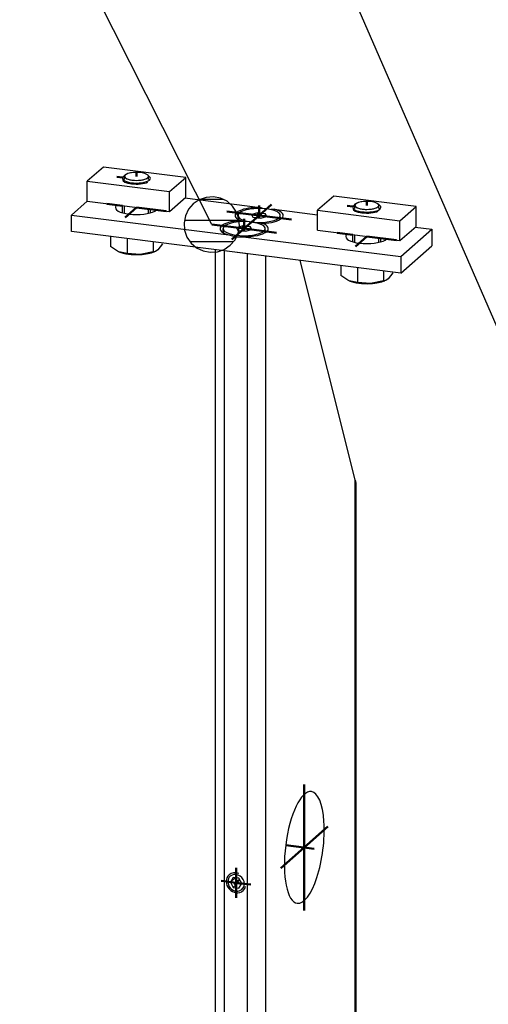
# Model space of a CAD drawing. Header units: millimetres. Extents: x 4464 to 5058, y 2900 to 3320.
# Tile 49 of 110: x 4816.09 to 4820.53, y 2924.58 to 2933.9. Entities that reach past the tile are written whole.
import ezdxf

# ---------------------------------------------------------------- set-up
doc = ezdxf.new("R2010")
doc.units = ezdxf.units.MM
doc.linetypes.add('STRICHPUNKT2', pattern=[18.5, 10, -4, 0.5, -4])
doc.layers.get('0').update_dxf_attribs({"linetype": 'CONTINUOUS'})
doc.layers.add('DIM49', color=4, linetype='CONTINUOUS')
doc.layers.add('LE_RED', color=1, linetype='CONTINUOUS')
doc.layers.add('LE_ALL', color=7, linetype='CONTINUOUS', lineweight=50)

# ---------------------------------------------------------------- blocks, each defined once
blk = doc.blocks.new('BALUSTER PROFIEL 80X15 R4_04635', base_point=(4818.8571, 2926.5911))
for p, q in [((4817.9488, 2916.253), (4817.9488, 2931.7234)), ((4818.035, 2916.329), (4818.035, 2931.7125)), ((4818.2532, 2931.685), (4818.035, 2931.7125)), ((4818.2532, 2916.5215), (4818.2532, 2931.685)), ((4818.4251, 2916.6731), (4818.4251, 2931.6634)), ((4819.2736, 2929.5451), (4818.7499, 2931.6224)), ((4819.2736, 2917.4095), (4819.2736, 2929.5451))]:
    blk.add_line(p, q)
blk.add_lwpolyline([(4819.2822, 2917.4084), (4819.2822, 2929.48)])
for centre, major_axis, ratio, start_param, end_param in [((4819.1489, 2929.5608), (0.0865, -0.1813), 0.559575, 0.864613, 1.22598), ((4818.7904, 2926.062), (-0.0667, -0.5292), 0.333333, 3.141593, 6.283185), ((4818.7904, 2926.062), (-0.0667, -0.5292), 0.333333, 0, 3.141593)]:
    blk.add_ellipse(centre, major_axis=major_axis, ratio=ratio, start_param=start_param, end_param=end_param)
at = {"layer": 'LE_RED'}
for start_param, end_param in [(3.141593, 6.283185), (2.093172, 3.141593), (0, 0.522376)]:
    blk.add_ellipse((4818.1441, 2925.7276), major_axis=(0.0661, -0.075), ratio=0.881917, start_param=start_param, end_param=end_param, dxfattribs=at)
blk = doc.blocks.new('_04637', base_point=(4818.614, 2926.0842))
at = {"layer": 'LE_ALL', "color": 1, "linetype": 'STRICHPUNKT2'}
for p, q in [((4818.7904, 2926.062), (4818.7904, 2926.6591)), ((4818.7904, 2926.062), (4819.0143, 2926.2594)), ((4818.7904, 2926.062), (4818.5665, 2925.8645)), ((4818.614, 2926.0842), (4818.884, 2926.0502)), ((4818.7904, 2926.062), (4818.7904, 2925.4648)), ((4818.1441, 2925.7276), (4818.1441, 2925.8691)), ((4818.1441, 2925.7276), (4818.0038, 2925.7453)), ((4818.1264, 2925.712), (4818.1783, 2925.7578)), ((4818.1441, 2925.7276), (4818.1441, 2925.5862)), ((4818.1441, 2925.7276), (4818.2844, 2925.71))]:
    blk.add_line(p, q, dxfattribs=at)
blk = doc.blocks.new('_04636')
blk.add_blockref('_04637', (4818.614, 2926.0842))
blk = doc.blocks.new('DIN 13-M6_04639', base_point=(4818.1992, 2925.6651))
for start_param, end_param in [(3.141593, 6.283185), (0, 3.141593)]:
    blk.add_ellipse((4818.1441, 2925.7276), major_axis=(0.0551, -0.0625), ratio=0.881917, start_param=start_param, end_param=end_param)
at = {"layer": 'LE_RED'}
for start_param, end_param in [(3.141593, 6.283185), (2.093172, 3.141593), (0, 0.522376)]:
    blk.add_ellipse((4818.1441, 2925.7276), major_axis=(0.0661, -0.075), ratio=0.881917, start_param=start_param, end_param=end_param, dxfattribs=at)
blk = doc.blocks.new('DIN 13-M6_04638')
blk.add_blockref('DIN 13-M6_04639', (4818.1992, 2925.6651))
blk = doc.blocks.new('BALUSTER PROFIEL 80X15 R4_04634')
for name, p in [('BALUSTER PROFIEL 80X15 R4_04635', (4818.8571, 2926.5911)), ('_04636', (0, 0)), ('DIN 13-M6_04638', (0, 0))]:
    blk.add_blockref(name, p)
blk = doc.blocks.new('153.1.100 100 x 5 50 x 47 PM6_04650', base_point=(4819.197, 2931.8731))
for p, q in [((4816.5851, 2932.0523), (4816.7337, 2932.1834)), ((4818.3987, 2932.1137), (4818.3713, 2932.1242)), ((4818.5061, 2932.1072), (4818.4743, 2932.1034)), ((4818.5061, 2932.1072), (4818.9164, 2932.0556)), ((4816.5851, 2932.0523), (4818.0767, 2931.8644)), ((4816.5851, 2931.8952), (4816.5851, 2932.0523)), ((4818.2036, 2931.9899), (4818.1883, 2931.9988)), ((4818.3944, 2931.9728), (4818.374, 2931.9663)), ((4819.7031, 2931.6595), (4819.9977, 2931.9193)), ((4819.8418, 2931.939), (4819.9977, 2931.9193)), ((4819.9977, 2931.9193), (4819.9977, 2931.7622)), ((4819.7031, 2931.5023), (4816.5851, 2931.8952)), ((4818.2115, 2931.8474), (4819.7031, 2931.6595)), ((4819.7031, 2931.5023), (4819.9977, 2931.7622)), ((4819.7031, 2931.6595), (4819.7031, 2931.5023))]:
    blk.add_line(p, q)
for points in [[(4817.6592, 2932.2139), (4818.3713, 2932.1242)], [(4818.0767, 2931.8644), (4818.1441, 2931.8449), (4818.2115, 2931.8474)]]:
    blk.add_lwpolyline(points)
for centre, major_axis, start_param, end_param in [((4817.2001, 2932.1233), (0.2, 0), 2.761161, 3.141593), ((4817.2001, 2932.1233), (0.2, 0), 3.141593, 5.940882), ((4818.3621, 2932.0482), (0.2283, 0), 1.530478, 3.50296), ((4818.3621, 2932.0482), (0.2283, 0), 5.921818, 7.171566), ((4818.2207, 2931.9235), (0.2283, 0), 1.712902, 3.50296), ((4818.3621, 2932.0482), (0.2283, 0), 3.50296, 3.847549), ((4818.3621, 2932.0482), (0.2283, 0), 4.854494, 5.921818), ((4818.2207, 2931.9235), (0.2283, 0), 5.921818, 6.989142), ((4818.2207, 2931.9235), (0.2283, 0), 3.50296, 4.029973), ((4818.2207, 2931.9235), (0.2283, 0), 4.67207, 5.921818), ((4819.3827, 2931.8483), (0.2, 0), 2.761161, 3.141593), ((4819.3827, 2931.8483), (0.2, 0), 3.141593, 5.940882)]:
    blk.add_ellipse(centre, major_axis=major_axis, ratio=0.333333, start_param=start_param, end_param=end_param)
blk = doc.blocks.new('_04652', base_point=(4817.2001, 2932.1233))
at = {"layer": 'LE_ALL', "color": 1, "linetype": 'STRICHPUNKT2'}
for p, q in [((4817.0667, 2932.1401), (4816.9195, 2932.1587)), ((4817.2001, 2932.1233), (4817.094, 2932.0298)), ((4817.2001, 2932.1233), (4817.4807, 2932.088)), ((4818.3621, 2932.0482), (4818.055, 2932.0869)), ((4818.3621, 2932.0482), (4818.4782, 2932.1506)), ((4818.3621, 2932.1425), (4818.3621, 2932.0244)), ((4818.2207, 2931.9235), (4818.3368, 2932.0258)), ((4818.2207, 2932.0177), (4818.2207, 2931.8997)), ((4818.3621, 2932.0482), (4818.246, 2931.9458)), ((4818.3621, 2932.0482), (4818.6692, 2932.0095)), ((4818.2207, 2931.9235), (4817.9136, 2931.9621)), ((4818.2207, 2931.9235), (4818.1046, 2931.8211)), ((4818.2207, 2931.9235), (4818.5278, 2931.8848)), ((4819.2494, 2931.8651), (4819.1021, 2931.8837)), ((4819.3827, 2931.8483), (4819.2766, 2931.7548)), ((4819.3827, 2931.8483), (4819.6633, 2931.813))]:
    blk.add_line(p, q, dxfattribs=at)
blk = doc.blocks.new('_04651')
blk.add_blockref('_04652', (4817.2001, 2932.1233))
blk = doc.blocks.new('153.1.100 100 x 5 50 x 47 PM6_04649')
for name, p in [('153.1.100 100 x 5 50 x 47 PM6_04650', (4819.197, 2931.8731)), ('_04651', (0, 0))]:
    blk.add_blockref(name, p)
blk = doc.blocks.new('Stelschroef (DIN 913 - ISO 4026)-M6x20_04682', base_point=(4818.0901, 2925.7344))
for p, q in [((4818.1313, 2925.7708), (4818.0901, 2925.7344)), ((4818.1583, 2925.7203), (4818.1949, 2925.7157))]:
    blk.add_line(p, q)
blk.add_lwpolyline([(4818.0901, 2925.7344), (4818.1171, 2925.6839), (4818.1711, 2925.6771), (4818.1981, 2925.7208), (4818.1711, 2925.7714), (4818.1171, 2925.7782)], close=True)
blk.add_lwpolyline([(4818.1313, 2925.7708), (4818.1583, 2925.7203), (4818.1171, 2925.6839)])
at = {"layer": 'LE_RED'}
for start_param, end_param in [(3.141593, 6.283185), (2.093172, 3.141593), (6.283185, 6.805561)]:
    blk.add_ellipse((4818.1441, 2925.7276), major_axis=(0.0551, -0.0625), ratio=0.881917, start_param=start_param, end_param=end_param, dxfattribs=at)
blk = doc.blocks.new('GEWINDE_04684', base_point=(4818.2194, 2925.6977))
at = {"layer": 'LE_RED'}
for start_param, end_param in [(3.141593, 6.283185), (2.093172, 3.141593), (6.283185, 6.805561)]:
    blk.add_ellipse((4818.1441, 2925.7276), major_axis=(0.0551, -0.0625), ratio=0.881917, start_param=start_param, end_param=end_param, dxfattribs=at)
blk = doc.blocks.new('GEWINDE_04683')
blk.add_blockref('GEWINDE_04684', (4818.2194, 2925.6977))
blk = doc.blocks.new('Stelschroef (DIN 913 - ISO 4026)-M6x20_04681')
for name, p in [('Stelschroef (DIN 913 - ISO 4026)-M6x20_04682', (4818.0901, 2925.7344)), ('GEWINDE_04683', (0, 0))]:
    blk.add_blockref(name, p)
blk = doc.blocks.new('Montage sierregel_04680')
blk.add_blockref('Stelschroef (DIN 913 - ISO 4026)-M6x20_04681', (0, 0))
blk = doc.blocks.new('Verzonken kopbout (DIN 7991_ISO 10642)-M6x20_04687', base_point=(4818.1611, 2931.9072))
for p, q in [((4818.0207, 2931.9008), (4818.0207, 2931.9235)), ((4818.2083, 2931.9013), (4818.2083, 2931.9488)), ((4818.2803, 2931.911), (4818.2803, 2931.9397)), ((4818.4207, 2931.9008), (4818.4207, 2931.9235))]:
    blk.add_line(p, q)
blk.add_lwpolyline([(4818.1611, 2931.9072), (4818.2331, 2931.8981), (4818.2927, 2931.9144), (4818.2803, 2931.9397), (4818.2083, 2931.9488), (4818.1487, 2931.9325)], close=True)
for centre, start_param, end_param in [((4818.2207, 2931.9235), 0, 3.141593), ((4818.2207, 2931.9235), 3.141593, 6.283185), ((4818.2207, 2931.9008), 3.141593, 3.422522), ((4818.2207, 2931.9008), 6.002256, 6.283185)]:
    blk.add_ellipse(centre, major_axis=(0.2, 0), ratio=0.333333, start_param=start_param, end_param=end_param)
blk = doc.blocks.new('Verzonken kopbout (DIN 7991_ISO 10642)-M6x20_04686')
blk.add_blockref('Verzonken kopbout (DIN 7991_ISO 10642)-M6x20_04687', (4818.1611, 2931.9072))
blk = doc.blocks.new('Verzonken kopbout (DIN 7991_ISO 10642)-M6x20_04689', base_point=(4818.3025, 2932.0319))
for p, q in [((4818.1621, 2932.0255), (4818.1621, 2932.0482)), ((4818.3497, 2932.026), (4818.3497, 2932.0735)), ((4818.4217, 2932.0357), (4818.4217, 2932.0644)), ((4818.5621, 2932.0255), (4818.5621, 2932.0482))]:
    blk.add_line(p, q)
blk.add_lwpolyline([(4818.3025, 2932.0319), (4818.3745, 2932.0229), (4818.4341, 2932.0391), (4818.4217, 2932.0644), (4818.3497, 2932.0735), (4818.2901, 2932.0572)], close=True)
for centre, start_param, end_param in [((4818.3621, 2932.0482), 0, 3.141593), ((4818.3621, 2932.0482), 3.141593, 6.283185), ((4818.3621, 2932.0255), 3.141593, 3.422522), ((4818.3621, 2932.0255), 6.002256, 6.283185)]:
    blk.add_ellipse(centre, major_axis=(0.2, 0), ratio=0.333333, start_param=start_param, end_param=end_param)
blk = doc.blocks.new('Verzonken kopbout (DIN 7991_ISO 10642)-M6x20_04688')
blk.add_blockref('Verzonken kopbout (DIN 7991_ISO 10642)-M6x20_04689', (4818.3025, 2932.0319))
blk = doc.blocks.new('Montage strip op baluster_04685')
for name in ['Verzonken kopbout (DIN 7991_ISO 10642)-M6x20_04688', 'Verzonken kopbout (DIN 7991_ISO 10642)-M6x20_04686']:
    blk.add_blockref(name, (0, 0))
blk = doc.blocks.new('1011-2 Moerblok M8 SMALL_04692', base_point=(4819.2494, 2932.1155))
for p, q in [((4819.0696, 2932.2321), (4818.9164, 2932.097)), ((4819.8491, 2932.1339), (4819.0696, 2932.2321)), ((4818.9164, 2932.097), (4819.6959, 2931.9988)), ((4818.9164, 2931.9084), (4818.9164, 2932.097)), ((4819.6959, 2931.9988), (4819.8491, 2932.1339)), ((4819.8491, 2931.9453), (4819.8491, 2932.1339)), ((4819.6959, 2931.8102), (4819.8491, 2931.9453))]:
    blk.add_line(p, q)
blk.add_lwpolyline([(4818.9164, 2931.9084), (4819.6959, 2931.8102), (4819.6959, 2931.9988)])
at = {"layer": 'LE_RED'}
for start_param, end_param in [(3.141593, 4.351022), (4.351022, 5.658796)]:
    blk.add_ellipse((4819.3827, 2932.1155), major_axis=(0.1333, 0), ratio=0.333333, start_param=start_param, end_param=end_param, dxfattribs=at)
blk = doc.blocks.new('DIN 13-M8_04694', base_point=(4819.2494, 2932.1155))
at = {"layer": 'LE_RED'}
for start_param, end_param in [(3.141593, 4.351022), (4.351022, 5.658796)]:
    blk.add_ellipse((4819.3827, 2932.1155), major_axis=(0.1333, 0), ratio=0.333333, start_param=start_param, end_param=end_param, dxfattribs=at)
blk = doc.blocks.new('DIN 13-M8_04693')
blk.add_blockref('DIN 13-M8_04694', (4819.2494, 2932.1155))
blk = doc.blocks.new('_04696', base_point=(4819.3827, 2932.1783))
at = {"layer": 'LE_ALL', "color": 1, "linetype": 'STRICHPUNKT2'}
for p, q in [((4819.2511, 2932.132), (4819.1956, 2932.139)), ((4819.3827, 2932.1783), (4819.3827, 2932.1437))]:
    blk.add_line(p, q, dxfattribs=at)
blk = doc.blocks.new('_04695')
blk.add_blockref('_04696', (4819.3827, 2932.1783))
blk = doc.blocks.new('1011-2 Moerblok M8 SMALL_04691')
for name, p in [('1011-2 Moerblok M8 SMALL_04692', (4819.2494, 2932.1155)), ('_04695', (0, 0)), ('DIN 13-M8_04693', (0, 0))]:
    blk.add_blockref(name, p)
blk = doc.blocks.new('Zeskant tapbout-M8x16 (DIN 933)_04698', base_point=(4819.1358, 2931.5738))
for p, q in [((4819.1358, 2931.5738), (4819.1358, 2931.4791)), ((4819.2943, 2931.5539), (4819.2943, 2931.4146)), ((4819.2114, 2931.4301), (4819.1358, 2931.4791)), ((4819.5412, 2931.5227), (4819.5412, 2931.428)), ((4819.5619, 2931.4335), (4819.5412, 2931.428)), ((4819.5854, 2931.4488), (4819.5619, 2931.4335)), ((4819.6296, 2931.5061), (4819.5854, 2931.4488)), ((4819.2943, 2931.4146), (4819.215, 2931.4286)), ((4819.4177, 2931.4031), (4819.2943, 2931.4146)), ((4819.5412, 2931.428), (4819.4177, 2931.4031))]:
    blk.add_line(p, q)
for centre, major_axis, start_param, end_param in [((4819.3827, 2932.1437), (0.1133, 0), 6.283185, 9.424778), ((4819.3827, 2932.1437), (0.1133, 0), 3.141593, 6.283185), ((4819.3827, 2931.4743), (0.2167, 0), 3.827423, 4.874621), ((4819.3827, 2931.4743), (0.2167, 0), 4.874621, 5.624127)]:
    blk.add_ellipse(centre, major_axis=major_axis, ratio=0.333333, start_param=start_param, end_param=end_param)
blk = doc.blocks.new('GEWINDE_04700', base_point=(4819.516, 2932.1249))
for p, q in [((4819.258, 2932.1406), (4819.2767, 2932.1571)), ((4819.5074, 2932.1406), (4819.4887, 2932.1571)), ((4819.2494, 2931.7986), (4819.2494, 2931.8665)), ((4819.516, 2931.7986), (4819.516, 2931.8329))]:
    blk.add_line(p, q)
for start_param, end_param in [(2.780225, 3.141593), (3.141593, 6.283185), (6.283185, 6.644552)]:
    blk.add_ellipse((4819.3827, 2932.1249), major_axis=(0.1333, 0), ratio=0.333333, start_param=start_param, end_param=end_param)
at = {"layer": 'LE_RED'}
for p, q in [((4819.2694, 2932.1155), (4819.2694, 2932.1437)), ((4819.496, 2932.1155), (4819.496, 2932.1437)), ((4819.2694, 2931.7934), (4819.2694, 2931.864)), ((4819.496, 2931.7934), (4819.496, 2931.8354))]:
    blk.add_line(p, q, dxfattribs=at)
for start_param, end_param in [(1.209429, 2.780225), (0.946407, 1.209429), (2.780225, 3.141593), (3.141593, 5.658796)]:
    blk.add_ellipse((4819.3827, 2932.1437), major_axis=(0.1133, 0), ratio=0.333333, start_param=start_param, end_param=end_param, dxfattribs=at)
blk = doc.blocks.new('GEWINDE_04699')
blk.add_blockref('GEWINDE_04700', (4819.516, 2932.1249))
blk = doc.blocks.new('Zeskant tapbout-M8x16 (DIN 933)_04697')
for name, p in [('Zeskant tapbout-M8x16 (DIN 933)_04698', (4819.1358, 2931.5738)), ('GEWINDE_04699', (0, 0))]:
    blk.add_blockref(name, p)
blk = doc.blocks.new('Montage handregel_04690')
for name in ['1011-2 Moerblok M8 SMALL_04691', 'Zeskant tapbout-M8x16 (DIN 933)_04697']:
    blk.add_blockref(name, (0, 0))
blk = doc.blocks.new('1011-2 Moerblok M8 SMALL_04703', base_point=(4817.0667, 2932.3904))
for p, q in [((4816.8869, 2932.5071), (4816.7337, 2932.372)), ((4817.6664, 2932.4089), (4816.8869, 2932.5071)), ((4816.7337, 2932.372), (4817.5132, 2932.2738)), ((4816.7337, 2932.1834), (4816.7337, 2932.372)), ((4817.5132, 2932.2738), (4817.6664, 2932.4089)), ((4817.6664, 2932.2203), (4817.6664, 2932.4089)), ((4817.5132, 2932.0852), (4817.6664, 2932.2203))]:
    blk.add_line(p, q)
blk.add_lwpolyline([(4816.7337, 2932.1834), (4817.5132, 2932.0852), (4817.5132, 2932.2738)])
at = {"layer": 'LE_RED'}
for start_param, end_param in [(3.141593, 4.351022), (4.351022, 5.658796)]:
    blk.add_ellipse((4817.2001, 2932.3904), major_axis=(0.1333, 0), ratio=0.333333, start_param=start_param, end_param=end_param, dxfattribs=at)
blk = doc.blocks.new('DIN 13-M8_04705', base_point=(4817.0667, 2932.3904))
at = {"layer": 'LE_RED'}
for start_param, end_param in [(3.141593, 4.351022), (4.351022, 5.658796)]:
    blk.add_ellipse((4817.2001, 2932.3904), major_axis=(0.1333, 0), ratio=0.333333, start_param=start_param, end_param=end_param, dxfattribs=at)
blk = doc.blocks.new('DIN 13-M8_04704')
blk.add_blockref('DIN 13-M8_04705', (4817.0667, 2932.3904))
blk = doc.blocks.new('_04707', base_point=(4817.2001, 2932.4533))
at = {"layer": 'LE_ALL', "color": 1, "linetype": 'STRICHPUNKT2'}
for p, q in [((4817.0685, 2932.407), (4817.013, 2932.414)), ((4817.2001, 2932.4533), (4817.2001, 2932.4187))]:
    blk.add_line(p, q, dxfattribs=at)
blk = doc.blocks.new('_04706')
blk.add_blockref('_04707', (4817.2001, 2932.4533))
blk = doc.blocks.new('1011-2 Moerblok M8 SMALL_04702')
for name, p in [('1011-2 Moerblok M8 SMALL_04703', (4817.0667, 2932.3904)), ('_04706', (0, 0)), ('DIN 13-M8_04704', (0, 0))]:
    blk.add_blockref(name, p)
blk = doc.blocks.new('Zeskant tapbout-M8x16 (DIN 933)_04709', base_point=(4816.9532, 2931.8488))
for p, q in [((4816.9532, 2931.8488), (4816.9532, 2931.7541)), ((4817.1116, 2931.8288), (4817.1116, 2931.6896)), ((4817.0287, 2931.7051), (4816.9532, 2931.7541)), ((4817.3585, 2931.7977), (4817.3585, 2931.703)), ((4817.4028, 2931.7238), (4817.3793, 2931.7085)), ((4817.447, 2931.781), (4817.4028, 2931.7238)), ((4817.1116, 2931.6896), (4817.0324, 2931.7036)), ((4817.2351, 2931.6781), (4817.1116, 2931.6896)), ((4817.3585, 2931.703), (4817.2351, 2931.6781)), ((4817.3793, 2931.7085), (4817.3585, 2931.703))]:
    blk.add_line(p, q)
for centre, major_axis, start_param, end_param in [((4817.2001, 2932.4187), (0.1133, 0), 6.283185, 9.424778), ((4817.2001, 2932.4187), (0.1133, 0), 3.141593, 6.283185), ((4817.2001, 2931.7493), (0.2167, 0), 3.827423, 4.874621), ((4817.2001, 2931.7493), (0.2167, 0), 4.874621, 5.624127)]:
    blk.add_ellipse(centre, major_axis=major_axis, ratio=0.333333, start_param=start_param, end_param=end_param)
blk = doc.blocks.new('GEWINDE_04711', base_point=(4817.3334, 2932.3999))
for p, q in [((4817.0754, 2932.4156), (4817.0941, 2932.4321)), ((4817.3248, 2932.4156), (4817.3061, 2932.4321)), ((4817.0667, 2932.0736), (4817.0667, 2932.1415)), ((4817.3334, 2932.0736), (4817.3334, 2932.1079))]:
    blk.add_line(p, q)
for start_param, end_param in [(2.780225, 3.141593), (3.141593, 6.283185), (6.283185, 6.644552)]:
    blk.add_ellipse((4817.2001, 2932.3999), major_axis=(0.1333, 0), ratio=0.333333, start_param=start_param, end_param=end_param)
at = {"layer": 'LE_RED'}
for p, q in [((4817.0867, 2932.3904), (4817.0867, 2932.4187)), ((4817.3134, 2932.3904), (4817.3134, 2932.4187)), ((4817.0867, 2932.0684), (4817.0867, 2932.1389)), ((4817.3134, 2932.0684), (4817.3134, 2932.1104))]:
    blk.add_line(p, q, dxfattribs=at)
for start_param, end_param in [(1.209429, 2.780225), (2.780225, 3.141593), (3.141593, 5.658796), (0.946407, 1.209429)]:
    blk.add_ellipse((4817.2001, 2932.4187), major_axis=(0.1133, 0), ratio=0.333333, start_param=start_param, end_param=end_param, dxfattribs=at)
blk = doc.blocks.new('GEWINDE_04710')
blk.add_blockref('GEWINDE_04711', (4817.3334, 2932.3999))
blk = doc.blocks.new('Zeskant tapbout-M8x16 (DIN 933)_04708')
for name, p in [('GEWINDE_04710', (0, 0)), ('Zeskant tapbout-M8x16 (DIN 933)_04709', (4816.9532, 2931.8488))]:
    blk.add_blockref(name, p)
blk = doc.blocks.new('Montage handregel_04701')
for name in ['1011-2 Moerblok M8 SMALL_04702', 'Zeskant tapbout-M8x16 (DIN 933)_04708']:
    blk.add_blockref(name, (0, 0))
blk = doc.blocks.new('Montage_04653')
for name in ['Montage handregel_04701', 'Montage handregel_04690', 'Montage strip op baluster_04685', 'Montage sierregel_04680']:
    blk.add_blockref(name, (0, 0))
blk = doc.blocks.new('SHAPE_06162', base_point=(4817.9136, 2931.9621))
at = {"layer": 'DIM49', "color": 3}
for p, q in [((4817.9136, 2931.9621), (4815.6703, 2936.4117)), ((4818.0229, 2932.1993), (4817.8008, 2932.1993)), ((4818.1726, 2931.9993), (4817.6549, 2931.9993)), ((4818.1178, 2931.7993), (4817.7086, 2931.7993))]:
    blk.add_line(p, q, dxfattribs=at)
blk.add_lwpolyline([(4818.0889, 2931.7657), (4818.1338, 2931.8178), (4818.1636, 2931.8797), (4818.1764, 2931.9472), (4818.1713, 2932.0158), (4818.1487, 2932.0807), (4818.11, 2932.1375), (4818.0579, 2932.1824), (4817.996, 2932.2122), (4817.9285, 2932.225), (4817.8599, 2932.2199), (4817.795, 2932.1973), (4817.7382, 2932.1586), (4817.6933, 2932.1065), (4817.6635, 2932.0446), (4817.6507, 2931.9771), (4817.6558, 2931.9085), (4817.6784, 2931.8436), (4817.7171, 2931.7868), (4817.7692, 2931.7419), (4817.8311, 2931.7121), (4817.8987, 2931.6993), (4817.9672, 2931.7044), (4818.0321, 2931.727)], close=True, dxfattribs=at)
blk = doc.blocks.new('Tussen baluster (doorgaande sierregel)_04633')
for name, p in [('SHAPE_06162', (4817.9136, 2931.9621)), ('Montage_04653', (0, 0)), ('153.1.100 100 x 5 50 x 47 PM6_04649', (0, 0)), ('BALUSTER PROFIEL 80X15 R4_04634', (0, 0))]:
    blk.add_blockref(name, p)
blk = doc.blocks.new('_A3D0207_02745')
blk.add_blockref('Tussen baluster (doorgaande sierregel)_04633', (0, 0))
blk = doc.blocks.new('_ANS0207_02744')
blk.add_blockref('_A3D0207_02745', (0, 0))
blk = doc.blocks.new('SHAPE_06136', base_point=(4823.1209, 2925.2409))
at = {"layer": 'DIM49', "color": 3}
blk.add_line((4823.1209, 2925.2409), (4816.2866, 2940.9295), dxfattribs=at)
blk = doc.blocks.new('PART_2228_06135')
blk.add_blockref('SHAPE_06136', (4823.1209, 2925.2409))
blk = doc.blocks.new('VIEW_207_06130')
blk.add_blockref('PART_2228_06135', (0, 0))
blk = doc.blocks.new('DVI_FIGURE_06040')
blk.add_blockref('VIEW_207_06130', (0, 0))

msp = doc.modelspace()

# ---------------------------------------------------------------- block references
for name in ['_ANS0207_02744', 'DVI_FIGURE_06040']:
    msp.add_blockref(name, (0, 0))

doc.saveas('drawing.dxf')
